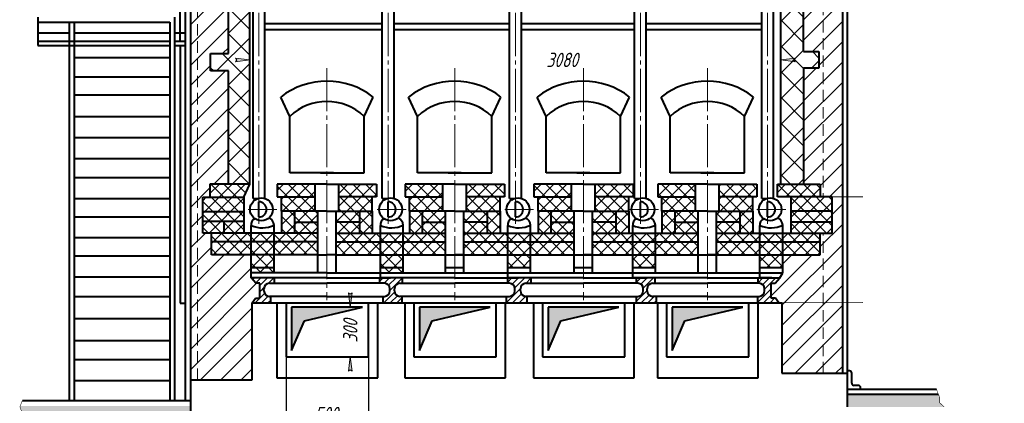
# Model space of a CAD drawing. Header units: millimetres. Extents: x 0 to 841, y 0 to 594.
# Tile 5 of 6: x 498 to 841, y 199 to 333. Entities that reach past the tile are written whole.
import ezdxf

# ---------------------------------------------------------------- set-up
doc = ezdxf.new("R2010")
doc.units = ezdxf.units.MM
for name, pattern in [('K5LT_AXLED', [19.5, 15, -1.5, 1.5, -1.5]), ('K5LT_BASIC', [0]), ('K5LT_DASHED', [6, 4, -2]), ('K5LT_THIN', [0]), ('K5LT_THIN_INCLUDED_TO_HATCHING', [0])]:
    doc.linetypes.add(name, pattern=pattern)
doc.styles.add('KDIMTEXTSTYLE', font='GOST_AU.SHX', dxfattribs={"width": 0.96, "oblique": 15, "height": 5})
doc.dimstyles.new('KDIMSTYLE (1.00)', dxfattribs={"dimtxt": 5, "dimasz": 1, "dimexe": 2, "dimexo": 0, "dimgap": 1, "dimtad": 1, "dimtxsty": 'KDIMTEXTSTYLE', "dimsah": 1, "dimcen": 0, "dimdle": 1, "dimadec": 0, "dimazin": 0, "dimtfac": 0.667, "dimtmove": 0, "dimatfit": 3, "dimfxl": 0, "dimtvp": 1, "dimtolj": 1, "dimtzin": 0, "dimarcsym": 0})
pattern_1 = [(45, (0, 0), (-1.122532, 1.122532), [])]
pattern_2 = [(45, (0, 0), (-3.535534, 3.535534), [])]
pattern_3 = [(45, (0, 0), (-4.49013, 4.49013), []), (135, (0, 0), (-4.49013, -4.49013), [])]

# ---------------------------------------------------------------- blocks, each defined once
blk = doc.blocks.new('KDIMARROW_01')
blk.add_hatch(color=0).paths.add_polyline_path([(0, 0), (-5, 0.66), (-4.5, 0), (-5, -0.66)])
at = {"color": 0, "linetype": 'K5LT_THIN', "lineweight": 18}
for p, q in [((-4.5, 0), (-5, 0.66)), ((-5, 0.66), (0, 0)), ((0, 0), (-5, -0.66)), ((-5, -0.66), (-4.5, 0)), ((0, 0), (-1, 0))]:
    blk.add_line(p, q, dxfattribs=at)

msp = doc.modelspace()

# ---------------------------------------------------------------- hatches: boundary and pattern name
h = msp.add_hatch()
h.set_pattern_fill('Металл', style=0, pattern_type=0)
h.set_pattern_definition(pattern_2)
h.paths.add_polyline_path([(578.669, 233.956), (579.849, 235.548), (581.301, 235.548), (581.301, 240.799), (579.928, 240.799), (578.351, 242.715), (578.351, 250.719), (567.427, 250.719), (564.461, 250.719), (564.461, 258.287), (561.421, 258.287), (561.421, 270.768), (563.957, 270.768), (563.957, 275.362), (570.372, 275.362), (570.372, 314.817), (564.158, 314.817), (564.158, 320.862), (570.369, 320.862), (570.369, 352.337), (564.158, 352.337), (564.158, 358.382), (570.369, 358.382), (570.372, 389.201), (564.158, 389.201), (564.158, 395.246), (570.372, 395.246), (570.372, 427.096), (564.158, 427.096), (564.158, 433.142), (570.372, 433.142), (570.372, 470.567), (559.621, 470.567), (559.621, 207.127), (578.669, 207.127)])
h.paths.add_polyline_path([(559.621, 470.567), (570.372, 470.567), (570.372, 474.214), (557.258, 474.214), (557.258, 207.127), (559.621, 207.127)])
h = msp.add_hatch()
h.set_pattern_fill('Металл', style=0, pattern_type=0)
h.set_pattern_definition(pattern_2)
h.paths.add_polyline_path([(777.807, 258.287), (776.816, 258.287), (776.816, 250.719), (763.736, 250.719), (763.736, 244.437), (762.658, 242.715), (761.081, 240.799), (759.708, 240.799), (759.708, 235.548), (761.16, 235.548), (762.341, 233.956), (763.463, 233.956), (763.463, 209.417), (777.807, 209.417)])
h.paths.add_polyline_path([(784.535, 470.212), (777.773, 470.212), (777.773, 270.897), (780.932, 270.897), (780.932, 258.287), (777.807, 258.287), (777.807, 209.417), (784.535, 209.417)])
h.paths.add_polyline_path([(777.773, 470.212), (771.012, 470.212), (771.012, 458.178), (771.012, 435.019), (776.31, 435.019), (776.31, 429.243), (771.012, 429.243), (771.012, 397.434), (776.31, 397.434), (776.31, 391.658), (771.012, 391.658), (771.012, 359.924), (776.31, 359.924), (776.31, 354.148), (771.012, 354.148), (771.012, 321.554), (776.31, 321.554), (776.31, 315.778), (771.003, 315.778), (771.003, 275.279), (776.804, 275.279), (776.804, 270.897), (777.773, 270.897)])
h = msp.add_hatch()
h.set_pattern_fill('ANSI37', style=0, pattern_type=0)
h.set_pattern_definition(pattern_3)
h.paths.add_polyline_path([(771.012, 429.243), (776.31, 429.243), (776.31, 435.019), (771.012, 435.019), (771.012, 458.178), (763.039, 458.178), (763.039, 275.279), (771.003, 275.279), (771.003, 315.778), (776.31, 315.778), (776.31, 321.554), (771.012, 321.554), (771.012, 354.148), (776.31, 354.148), (776.31, 359.924), (771.012, 359.924), (771.012, 391.658), (776.31, 391.658), (776.31, 397.434), (771.012, 397.434)])
h = msp.add_hatch()
h.set_pattern_fill('ANSI37', style=0, pattern_type=0)
h.set_pattern_definition(pattern_3)
h.paths.add_polyline_path([(577.812, 456.709), (570.372, 456.709), (570.372, 433.142), (564.158, 433.142), (564.158, 427.096), (570.372, 427.096), (570.372, 395.246), (564.158, 395.246), (564.158, 389.201), (570.372, 389.201), (570.369, 358.382), (564.158, 358.382), (564.158, 352.337), (570.369, 352.337), (570.369, 320.862), (564.158, 320.862), (564.158, 314.817), (570.372, 314.817), (570.372, 275.362), (577.812, 275.362)])
h = msp.add_hatch()
h.set_pattern_fill('ANSI37', style=0, pattern_type=0)
h.paths.add_polyline_path([(578.351, 255.204), (564.461, 255.204), (564.461, 250.719), (567.427, 250.719), (578.351, 250.719)])
h.paths.add_polyline_path([(578.351, 258.287), (567.828, 258.287), (564.461, 258.287), (564.461, 255.204), (578.351, 255.204)])
h.paths.add_polyline_path([(575.745, 262.355), (568.945, 262.355), (568.945, 258.287), (575.745, 258.287)])
h.paths.add_polyline_path([(568.945, 262.355), (561.421, 262.355), (561.421, 258.287), (567.828, 258.287), (568.945, 258.287)])
h.paths.add_polyline_path([(575.745, 265.663), (561.421, 265.663), (561.421, 262.355), (575.745, 262.355)])
h.paths.add_polyline_path([(575.745, 270.768), (561.421, 270.768), (561.421, 265.663), (575.745, 265.663)])
h.paths.add_polyline_path([(577.812, 275.362), (563.957, 275.362), (563.957, 270.768), (575.745, 270.768)])
h.paths.add_polyline_path([(600.623, 275.323), (587.44, 275.323), (587.44, 270.93), (600.623, 270.93)])
h.paths.add_polyline_path([(600.623, 270.93), (588.908, 270.93), (588.908, 265.971), (600.623, 265.971)])
h.paths.add_polyline_path([(601.56, 265.971), (600.623, 265.971), (593.392, 265.971), (593.392, 262.129), (601.56, 262.129)])
h.paths.add_polyline_path([(593.392, 265.971), (588.908, 265.971), (588.908, 258.287), (593.392, 258.287)])
h.paths.add_polyline_path([(601.56, 262.129), (593.392, 262.129), (593.392, 258.287), (601.56, 258.287)])
h.paths.add_polyline_path([(601.56, 258.287), (586.309, 258.287), (586.309, 255.204), (601.56, 255.204)])
h.paths.add_polyline_path([(586.309, 258.287), (578.351, 258.287), (578.351, 255.204), (586.309, 255.204)])
h.paths.add_polyline_path([(586.309, 255.204), (578.351, 255.204), (578.351, 250.719), (586.309, 250.719)])
h.paths.add_polyline_path([(601.56, 255.204), (586.309, 255.204), (586.309, 250.719), (601.56, 250.719)])
h.paths.add_polyline_path([(586.309, 250.719), (578.351, 250.719), (578.351, 246.345), (586.309, 246.345)])
h.paths.add_polyline_path([(586.309, 246.345), (578.351, 246.345), (578.351, 244.437), (586.309, 244.437)])
h.paths.add_polyline_path([(631.365, 246.345), (623.408, 246.345), (623.408, 244.437), (631.365, 244.437)])
h.paths.add_polyline_path([(631.365, 250.719), (623.408, 250.719), (623.408, 246.345), (631.365, 246.345)])
h.paths.add_polyline_path([(631.365, 255.204), (623.408, 255.204), (623.408, 250.719), (631.365, 250.719)])
h.paths.add_polyline_path([(631.365, 258.287), (623.408, 258.287), (623.408, 255.204), (631.365, 255.204)])
h.paths.add_polyline_path([(623.408, 258.287), (607.923, 258.287), (607.923, 255.204), (623.408, 255.204)])
h.paths.add_polyline_path([(623.408, 255.204), (607.923, 255.204), (607.923, 250.719), (623.408, 250.719)])
h.paths.add_polyline_path([(646.146, 255.204), (631.365, 255.204), (631.365, 250.719), (646.146, 250.719)])
h.paths.add_polyline_path([(646.146, 258.287), (631.365, 258.287), (631.365, 255.204), (646.146, 255.204)])
h.paths.add_polyline_path([(646.146, 262.129), (637.978, 262.129), (637.978, 258.287), (646.146, 258.287)])
h.paths.add_polyline_path([(646.146, 265.971), (645.209, 265.971), (637.978, 265.971), (637.978, 262.129), (646.146, 262.129)])
h.paths.add_polyline_path([(645.209, 270.93), (633.495, 270.93), (633.495, 265.971), (645.209, 265.971)])
h.paths.add_polyline_path([(645.209, 275.323), (632.026, 275.323), (632.026, 270.93), (645.209, 270.93)])
h.paths.add_polyline_path([(637.978, 265.971), (633.495, 265.971), (633.495, 258.287), (637.978, 258.287)])
h.paths.add_polyline_path([(616.09, 262.129), (607.923, 262.129), (607.923, 258.287), (616.09, 258.287)])
h.paths.add_polyline_path([(620.574, 265.971), (616.09, 265.971), (616.09, 258.287), (620.574, 258.287)])
h.paths.add_polyline_path([(616.09, 265.971), (608.859, 265.971), (607.923, 265.971), (607.923, 262.129), (616.09, 262.129)])
h.paths.add_polyline_path([(620.574, 270.93), (608.859, 270.93), (608.859, 265.971), (620.574, 265.971)])
h.paths.add_polyline_path([(622.043, 275.323), (608.859, 275.323), (608.859, 270.93), (622.043, 270.93)])
h = msp.add_hatch()
h.set_pattern_fill('ANSI37', style=0, pattern_type=0)
h.paths.add_polyline_path([(667.834, 255.204), (652.509, 255.204), (652.509, 250.719), (667.834, 250.719)])
h.paths.add_polyline_path([(667.834, 258.287), (652.509, 258.287), (652.509, 255.204), (667.834, 255.204)])
h.paths.add_polyline_path([(665.161, 265.971), (660.677, 265.971), (660.677, 258.287), (665.161, 258.287)])
h.paths.add_polyline_path([(660.677, 265.971), (653.446, 265.971), (652.509, 265.971), (652.509, 262.129), (660.677, 262.129)])
h.paths.add_polyline_path([(660.677, 262.129), (652.509, 262.129), (652.509, 258.287), (660.677, 258.287)])
h.paths.add_polyline_path([(665.161, 270.93), (653.446, 270.93), (653.446, 265.971), (665.161, 265.971)])
h.paths.add_polyline_path([(666.629, 275.323), (653.446, 275.323), (653.446, 270.93), (666.629, 270.93)])
h.paths.add_polyline_path([(690.082, 275.323), (676.899, 275.323), (676.899, 270.93), (690.082, 270.93)])
h.paths.add_polyline_path([(690.082, 270.93), (678.367, 270.93), (678.367, 265.971), (690.082, 265.971)])
h.paths.add_polyline_path([(682.851, 265.971), (678.367, 265.971), (678.367, 258.287), (682.851, 258.287)])
h.paths.add_polyline_path([(691.019, 265.971), (690.082, 265.971), (682.851, 265.971), (682.851, 262.129), (691.019, 262.129)])
h.paths.add_polyline_path([(691.019, 262.129), (682.851, 262.129), (682.851, 258.287), (691.019, 258.287)])
h.paths.add_polyline_path([(691.019, 258.287), (675.791, 258.287), (675.791, 255.204), (691.019, 255.204)])
h.paths.add_polyline_path([(675.791, 258.287), (667.834, 258.287), (667.834, 255.204), (675.791, 255.204)])
h.paths.add_polyline_path([(675.791, 255.204), (667.834, 255.204), (667.834, 250.719), (675.791, 250.719)])
h.paths.add_polyline_path([(691.019, 255.204), (675.791, 255.204), (675.791, 250.719), (691.019, 250.719)])
h.paths.add_polyline_path([(675.791, 250.719), (667.834, 250.719), (667.834, 246.345), (675.791, 246.345)])
h.paths.add_polyline_path([(719.362, 250.719), (711.405, 250.719), (711.405, 246.345), (719.362, 246.345)])
h.paths.add_polyline_path([(719.362, 255.204), (711.405, 255.204), (711.405, 250.719), (719.362, 250.719)])
h.paths.add_polyline_path([(719.362, 258.287), (711.405, 258.287), (711.405, 255.204), (719.362, 255.204)])
h.paths.add_polyline_path([(711.405, 255.204), (697.381, 255.204), (697.381, 250.719), (711.405, 250.719)])
h.paths.add_polyline_path([(711.405, 258.287), (697.381, 258.287), (697.381, 255.204), (711.405, 255.204)])
h.paths.add_polyline_path([(705.549, 262.129), (697.381, 262.129), (697.381, 258.287), (705.549, 258.287)])
h.paths.add_polyline_path([(710.033, 265.971), (705.549, 265.971), (705.549, 258.287), (710.033, 258.287)])
h.paths.add_polyline_path([(705.549, 265.971), (698.318, 265.971), (697.381, 265.971), (697.381, 262.129), (705.549, 262.129)])
h.paths.add_polyline_path([(710.033, 270.93), (698.318, 270.93), (698.318, 265.971), (710.033, 265.971)])
h.paths.add_polyline_path([(711.502, 275.323), (698.318, 275.323), (698.318, 270.93), (711.502, 270.93)])
h = msp.add_hatch()
h.set_pattern_fill('ANSI37', style=0, pattern_type=0)
h.paths.add_polyline_path([(734.251, 255.204), (719.362, 255.204), (719.362, 250.719), (734.251, 250.719)])
h.paths.add_polyline_path([(755.779, 255.204), (740.614, 255.204), (740.614, 250.719), (755.779, 250.719)])
h.paths.add_polyline_path([(755.779, 258.287), (740.614, 258.287), (740.614, 255.204), (755.779, 255.204)])
h.paths.add_polyline_path([(753.265, 265.971), (748.782, 265.971), (748.782, 258.287), (753.265, 258.287)])
h.paths.add_polyline_path([(748.782, 262.129), (740.614, 262.129), (740.614, 258.287), (748.782, 258.287)])
h.paths.add_polyline_path([(748.782, 265.971), (741.551, 265.971), (740.614, 265.971), (740.614, 262.129), (748.782, 262.129)])
h.paths.add_polyline_path([(753.265, 270.93), (741.551, 270.93), (741.551, 265.971), (753.265, 265.971)])
h.paths.add_polyline_path([(754.734, 275.323), (741.551, 275.323), (741.551, 270.93), (754.734, 270.93)])
h.paths.add_polyline_path([(733.314, 275.323), (720.131, 275.323), (720.131, 270.93), (733.314, 270.93)])
h.paths.add_polyline_path([(733.314, 270.93), (721.599, 270.93), (721.599, 265.971), (733.314, 265.971)])
h.paths.add_polyline_path([(734.251, 265.971), (733.314, 265.971), (726.083, 265.971), (726.083, 262.129), (734.251, 262.129)])
h.paths.add_polyline_path([(734.251, 262.129), (726.083, 262.129), (726.083, 258.287), (734.251, 258.287)])
h.paths.add_polyline_path([(726.083, 265.971), (721.599, 265.971), (721.599, 258.287), (726.083, 258.287)])
h.paths.add_polyline_path([(734.251, 258.287), (719.362, 258.287), (719.362, 255.204), (734.251, 255.204)])
h.paths.add_polyline_path([(763.736, 255.204), (755.779, 255.204), (755.779, 250.719), (763.736, 250.719)])
h.paths.add_polyline_path([(763.736, 250.719), (755.779, 250.719), (755.779, 246.345), (763.736, 246.345)])
h.paths.add_polyline_path([(763.736, 258.287), (755.779, 258.287), (755.779, 255.204), (763.736, 255.204)])
h.paths.add_polyline_path([(776.816, 258.287), (763.736, 258.287), (763.736, 255.204), (776.816, 255.204)])
h.paths.add_polyline_path([(776.816, 255.204), (763.736, 255.204), (763.736, 250.719), (776.816, 250.719)])
h = msp.add_hatch()
h.set_pattern_fill('ANSI37', style=0, pattern_type=0)
h.paths.add_polyline_path([(780.932, 262.133), (766.55, 262.133), (766.55, 258.287), (780.932, 258.287)])
h.paths.add_polyline_path([(780.932, 265.995), (766.55, 265.995), (766.55, 262.133), (780.932, 262.133)])
h.paths.add_polyline_path([(780.932, 270.897), (766.55, 270.897), (766.55, 265.995), (780.932, 265.995)])
h.paths.add_polyline_path([(776.804, 275.279), (761.869, 275.279), (761.869, 270.897), (766.55, 270.897), (776.804, 270.897)])
h = msp.add_hatch()
h.set_pattern_fill('Металл', style=0, pattern_type=0)
h.set_pattern_definition(pattern_1)
h.paths.add_polyline_path([(584.692, 240.796), (586.395, 240.796), (586.395, 242.715), (582.519, 242.715), (578.351, 242.715), (579.928, 240.799), (581.301, 240.799), (581.301, 235.548), (579.849, 235.548), (578.669, 233.956), (585.152, 233.956), (585.152, 236.23), (584.692, 236.23), (583.179, 236.962), (582.764, 238.158), (582.764, 238.867), (583.497, 240.38)])
h = msp.add_hatch()
h.set_pattern_fill('Металл', style=0, pattern_type=0)
h.set_pattern_definition(pattern_1)
h.paths.add_polyline_path([(630.955, 236.23), (630.199, 236.23), (628.686, 236.962), (628.27, 238.158), (628.27, 238.867), (629.003, 240.38), (630.199, 240.796), (630.981, 240.796), (630.981, 242.715), (627.105, 242.715), (623.408, 242.715), (623.088, 242.715), (623.088, 240.796), (624.79, 240.796), (626.303, 240.063), (626.718, 238.867), (626.718, 238.158), (625.986, 236.645), (624.79, 236.23), (624.33, 236.23), (624.33, 233.956), (630.955, 233.956)])
h.paths.add_polyline_path([(674.611, 236.23), (674.151, 236.23), (672.638, 236.962), (672.223, 238.158), (672.223, 238.867), (672.956, 240.38), (674.151, 240.796), (675.854, 240.796), (675.854, 242.715), (671.978, 242.715), (667.834, 242.715), (667.674, 242.715), (667.674, 240.796), (668.354, 240.796), (669.867, 240.063), (670.282, 238.867), (670.282, 238.158), (669.549, 236.645), (668.354, 236.23), (667.427, 236.23), (667.427, 233.956), (674.611, 233.956)])
h.paths.add_polyline_path([(719.699, 236.23), (718.353, 236.23), (716.84, 236.962), (716.425, 238.158), (716.425, 238.867), (717.158, 240.38), (718.353, 240.796), (719.086, 240.796), (719.086, 242.715), (715.21, 242.715), (712.547, 242.715), (712.547, 240.796), (713.161, 240.796), (714.674, 240.063), (715.089, 238.867), (715.089, 238.158), (714.356, 236.645), (713.161, 236.23), (712.701, 236.23), (712.701, 233.956), (719.699, 233.956)])
h.paths.add_polyline_path([(759.708, 240.799), (761.081, 240.799), (762.658, 242.715), (754.997, 242.715), (754.997, 240.796), (755.464, 240.796), (756.977, 240.063), (757.393, 238.867), (757.393, 238.158), (756.66, 236.645), (755.464, 236.23), (755.005, 236.23), (755.005, 233.956), (762.341, 233.956), (761.16, 235.548), (759.708, 235.548)])
for points in [[(617.112, 232.492), (592.419, 232.492), (592.419, 217.408), (596.909, 227.672)], [(661.698, 232.492), (637.005, 232.492), (637.005, 217.408), (641.495, 227.672)], [(706.571, 232.492), (681.878, 232.492), (681.878, 217.408), (686.367, 227.672)], [(749.803, 232.492), (725.11, 232.492), (725.11, 217.408), (729.6, 227.672)]]:
    msp.add_hatch(color=5).paths.add_polyline_path(points)
h = msp.add_hatch()
h.set_pattern_fill('Песок', style=0, pattern_type=0)
h.set_pattern_definition([(40, (7.66, 6.428), (-20.5692, 24.5134), [2, -30]), (130, (9.193, 7.713), (-24.5134, -20.5692), [2, -30]), (85, (7.66, 6.428), (-20.5688, 24.513), [2.828, -42.426]), (60, (9.193, 7.713), (-27.7128, 16), [2, -30]), (150, (10.192, 9.445), (-16, -27.7128), [2, -30]), (105, (9.193, 7.713), (-27.7123, 15.9997), [2.828, -42.426]), (80, (16.853, 14.141), (-26.0974, 4.6017), [1.5, -25]), (170, (17.114, 15.618), (-4.6017, -26.0974), [1.5, -25]), (125, (16.853, 14.141), (-26.09695, 4.6016), [2.121, -35.355]), (100, (-18.796, -15.771), (-15.75692, -2.77837), [1, -15]), (190, (-18.97, -14.787), (2.77837, -15.75692), [1, -15]), (145, (-18.796, -15.771), (-15.75733, -2.77844), [1.414, -21.213]), (70, (1.233, 14.088), (-15.03508, 5.47232), [1, -15]), (160, (1.575, 15.028), (-5.47232, -15.03508), [1, -15]), (115, (1.233, 14.088), (-15.03547, 5.47246), [1.414, -21.213]), (85, (0, 0), (-9.35186, 7.84492), [0.3, -10]), (65, (0, 0), (-2.418448, 6.64463), [0.3, -10]), (105, (0, 0), (-6.193075, 7.658056), [0.5, -12]), (110, (0, 0), (-7.94593, 1.36463), [0.5, -7])])
h.paths.add_polyline_path([(557.258, 198.032), (497.693, 198.032), (497.676, 197.718), (498.293, 196.079), (498.363, 195.815), (498.363, 193.676), (557.258, 193.676)])
h.paths.add_polyline_path([(817.943, 202.193), (786.201, 202.193), (786.201, 197.679), (820.03, 197.679), (818.49, 199.127), (818.426, 199.283), (818.471, 200.788), (818.426, 201.176)])

# ---------------------------------------------------------------- linework, layer by layer
at = {"color": 5, "linetype": 'K5LT_BASIC', "lineweight": 40}
for p, q in [((786.201, 526.719), (786.201, 197.679)), ((555.425, 199.906), (555.425, 476.236)), ((557.258, 193.676), (557.258, 474.214)), ((784.535, 474.958), (784.535, 209.417)), ((756.39, 270.334), (756.39, 461.184)), ((760.51, 270.334), (760.51, 461.184)), ((668.445, 270.334), (668.445, 456.741)), ((672.565, 270.334), (672.565, 456.955)), ((763.039, 275.279), (763.039, 458.178)), ((577.812, 275.362), (577.812, 456.709)), ((578.962, 270.334), (578.962, 456.441)), ((583.082, 270.334), (583.082, 455.872)), ((624.018, 270.334), (624.018, 456.441)), ((628.138, 270.334), (628.138, 455.985)), ((712.016, 270.334), (712.016, 456.629)), ((716.135, 270.334), (716.135, 456.626)), ((553.539, 325.101), (553.539, 393.074)), ((771.012, 321.554), (771.012, 354.148)), ((570.369, 320.862), (570.369, 352.337)), ((503.903, 333.515), (503.903, 325.14)), ((551.653, 199.906), (551.653, 333.515)), ((503.903, 331.756), (549.997, 331.756)), ((514.918, 328.749), (514.918, 331.756)), ((516.662, 329.964), (516.662, 331.756)), ((516.662, 199.906), (516.662, 329.964)), ((549.997, 331.756), (549.997, 199.906)), ((583.082, 331.268), (624.018, 331.268)), ((628.138, 331.268), (668.445, 331.268)), ((672.565, 331.268), (712.016, 331.268)), ((716.135, 331.268), (756.39, 331.268)), ((503.903, 328.106), (514.918, 328.106)), ((514.918, 199.906), (514.918, 328.749)), ((516.662, 328.029), (549.997, 328.029)), ((551.653, 328.029), (555.425, 328.029)), ((583.082, 329.212), (624.018, 329.212)), ((628.138, 329.212), (668.445, 329.212)), ((672.565, 329.212), (712.016, 329.212)), ((716.135, 329.212), (756.39, 329.212)), ((503.903, 325.14), (503.903, 323.625)), ((503.903, 325.14), (549.997, 325.14)), ((503.903, 323.625), (549.997, 323.625)), ((551.653, 325.101), (555.425, 325.101)), ((551.653, 323.625), (555.425, 323.625)), ((553.539, 323.625), (553.539, 233.879)), ((564.158, 314.817), (564.158, 320.862)), ((564.158, 320.862), (570.369, 320.862)), ((771.012, 321.554), (776.31, 321.554)), ((776.31, 321.554), (776.31, 315.778)), ((549.997, 319.332), (516.662, 319.332)), ((549.997, 312.628), (516.662, 312.628)), ((570.372, 314.817), (564.158, 314.817)), ((570.372, 275.362), (570.372, 314.817)), ((776.31, 315.778), (771.003, 315.778)), ((771.003, 315.778), (771.003, 275.279)), ((549.997, 306.343), (516.662, 306.343)), ((591.791, 298.929), (588.637, 305.687)), ((617.691, 298.929), (620.845, 305.687)), ((636.377, 298.929), (633.224, 305.687)), ((662.278, 298.929), (665.431, 305.687)), ((681.25, 298.929), (678.096, 305.687)), ((707.15, 298.929), (710.304, 305.687)), ((724.482, 298.929), (721.329, 305.687)), ((750.383, 298.929), (753.536, 305.687)), ((591.791, 279.324), (591.791, 298.929)), ((617.691, 279.324), (617.691, 298.929)), ((636.377, 279.324), (636.377, 298.929)), ((662.278, 279.324), (662.278, 298.929)), ((681.25, 279.324), (681.25, 298.929)), ((707.15, 279.324), (707.15, 298.929)), ((724.482, 279.324), (724.482, 298.929)), ((750.383, 279.324), (750.383, 298.929)), ((549.997, 298.757), (516.662, 298.757)), ((549.997, 291.524), (516.662, 291.524)), ((549.997, 284.202), (516.662, 284.202)), ((607.023, 279.324), (591.791, 279.324)), ((602.459, 279.324), (617.691, 279.324)), ((651.61, 279.324), (636.377, 279.324)), ((647.046, 279.324), (662.278, 279.324)), ((696.482, 279.324), (681.25, 279.324)), ((691.918, 279.324), (707.15, 279.324)), ((739.714, 279.324), (724.482, 279.324)), ((735.15, 279.324), (750.383, 279.324)), ((549.997, 277.498), (516.662, 277.498)), ((577.812, 275.362), (563.957, 275.362)), ((563.957, 275.362), (563.957, 270.768)), ((575.745, 270.768), (577.812, 275.362)), ((587.44, 275.323), (587.44, 270.93)), ((604.741, 275.323), (587.44, 275.323)), ((600.623, 265.971), (600.623, 275.323)), ((604.741, 275.323), (622.043, 275.323)), ((608.859, 265.971), (608.859, 275.323)), ((622.043, 275.323), (622.043, 270.93)), ((649.328, 275.323), (632.026, 275.323)), ((632.026, 275.323), (632.026, 270.93)), ((645.209, 265.971), (645.209, 275.323)), ((649.328, 275.323), (666.629, 275.323)), ((653.446, 265.971), (653.446, 275.323)), ((666.629, 275.323), (666.629, 270.93)), ((694.2, 275.323), (676.899, 275.323)), ((676.899, 275.323), (676.899, 270.93)), ((690.082, 265.971), (690.082, 275.323)), ((694.2, 275.323), (711.502, 275.323)), ((698.318, 265.971), (698.318, 275.323)), ((711.502, 275.323), (711.502, 270.93)), ((737.432, 275.323), (720.131, 275.323)), ((720.131, 275.323), (720.131, 270.93)), ((733.314, 265.971), (733.314, 275.323)), ((737.432, 275.323), (754.734, 275.323)), ((741.551, 265.971), (741.551, 275.323)), ((754.734, 275.323), (754.734, 270.93)), ((761.869, 270.897), (761.869, 275.279)), ((761.869, 275.279), (776.804, 275.279)), ((776.804, 275.279), (776.804, 270.897)), ((549.997, 270.264), (516.662, 270.264)), ((561.421, 258.287), (561.421, 270.768)), ((561.421, 270.768), (575.745, 270.768)), ((575.745, 270.768), (575.745, 258.287)), ((578.962, 270.334), (580.747, 270.334)), ((578.962, 270.334), (580.747, 270.334)), ((581.022, 263.896), (581.022, 269.186)), ((587.44, 270.93), (600.623, 270.93)), ((588.908, 265.971), (588.908, 270.93)), ((622.043, 270.93), (608.859, 270.93)), ((620.574, 265.971), (620.574, 270.93)), ((624.018, 270.334), (625.803, 270.334)), ((624.018, 270.334), (625.803, 270.334)), ((626.078, 263.896), (626.078, 269.186)), ((632.026, 270.93), (645.209, 270.93)), ((633.495, 265.971), (633.495, 270.93)), ((666.629, 270.93), (653.446, 270.93)), ((665.161, 265.971), (665.161, 270.93)), ((668.445, 270.334), (670.23, 270.334)), ((668.445, 270.334), (670.23, 270.334)), ((670.505, 263.896), (670.505, 269.186)), ((676.899, 270.93), (690.082, 270.93)), ((678.367, 265.971), (678.367, 270.93)), ((711.502, 270.93), (698.318, 270.93)), ((710.033, 265.971), (710.033, 270.93)), ((712.016, 270.334), (713.801, 270.334)), ((712.016, 270.334), (713.801, 270.334)), ((714.075, 263.896), (714.075, 269.186)), ((720.131, 270.93), (733.314, 270.93)), ((721.599, 265.971), (721.599, 270.93)), ((754.734, 270.93), (741.551, 270.93)), ((753.265, 265.971), (753.265, 270.93)), ((756.39, 270.334), (758.175, 270.334)), ((756.39, 270.334), (758.175, 270.334)), ((758.45, 263.896), (758.45, 269.186)), ((766.55, 270.897), (761.869, 270.897)), ((780.932, 270.897), (766.55, 270.897)), ((766.55, 270.897), (766.55, 258.287)), ((780.932, 258.287), (780.932, 270.897)), ((575.745, 265.663), (561.421, 265.663)), ((600.623, 265.971), (588.908, 265.971)), ((588.908, 265.971), (588.908, 258.287)), ((593.392, 265.971), (593.392, 258.287)), ((604.741, 265.971), (600.623, 265.971)), ((601.56, 244.437), (601.56, 265.971)), ((604.741, 265.971), (608.859, 265.971)), ((607.923, 244.437), (607.923, 265.971)), ((608.859, 265.971), (620.574, 265.971)), ((616.09, 265.971), (616.09, 258.287)), ((620.574, 265.971), (620.574, 258.287)), ((645.209, 265.971), (633.495, 265.971)), ((633.495, 265.971), (633.495, 258.287)), ((637.978, 265.971), (637.978, 258.287)), ((649.328, 265.971), (645.209, 265.971)), ((646.146, 244.437), (646.146, 265.971)), ((649.328, 265.971), (653.446, 265.971)), ((652.509, 244.437), (652.509, 265.971)), ((653.446, 265.971), (665.161, 265.971)), ((660.677, 265.971), (660.677, 258.287)), ((665.161, 265.971), (665.161, 258.287)), ((690.082, 265.971), (678.367, 265.971)), ((678.367, 265.971), (678.367, 258.287)), ((682.851, 265.971), (682.851, 258.287)), ((694.2, 265.971), (690.082, 265.971)), ((691.019, 244.437), (691.019, 265.971)), ((694.2, 265.971), (698.318, 265.971)), ((697.381, 244.437), (697.381, 265.971)), ((698.318, 265.971), (710.033, 265.971)), ((705.549, 265.971), (705.549, 258.287)), ((710.033, 265.971), (710.033, 258.287)), ((733.314, 265.971), (721.599, 265.971)), ((721.599, 265.971), (721.599, 258.287)), ((726.083, 265.971), (726.083, 258.287)), ((737.432, 265.971), (733.314, 265.971)), ((734.251, 244.437), (734.251, 265.971)), ((737.432, 265.971), (741.551, 265.971)), ((740.614, 244.437), (740.614, 265.971)), ((741.551, 265.971), (753.265, 265.971)), ((748.782, 265.971), (748.782, 258.287)), ((753.265, 265.971), (753.265, 258.287)), ((766.55, 265.995), (780.932, 265.995)), ((549.997, 263.875), (516.662, 263.875)), ((575.745, 262.355), (561.421, 262.355)), ((568.945, 258.287), (568.945, 262.355)), ((586.309, 244.437), (586.309, 261.074)), ((593.392, 262.129), (601.56, 262.129)), ((616.09, 262.129), (607.923, 262.129)), ((631.365, 244.437), (631.365, 261.074)), ((637.978, 262.129), (646.146, 262.129)), ((660.677, 262.129), (652.509, 262.129)), ((675.791, 244.437), (675.791, 261.074)), ((682.851, 262.129), (691.019, 262.129)), ((705.549, 262.129), (697.381, 262.129)), ((719.362, 244.437), (719.362, 261.074)), ((726.083, 262.129), (734.251, 262.129)), ((748.782, 262.129), (740.614, 262.129)), ((763.736, 244.437), (763.736, 261.074)), ((780.932, 262.133), (766.55, 262.133)), ((567.828, 258.287), (561.421, 258.287)), ((564.461, 250.719), (564.461, 258.287)), ((564.461, 250.719), (564.461, 258.287)), ((601.56, 258.287), (567.828, 258.287)), ((578.351, 242.715), (578.351, 260.912)), ((607.923, 258.287), (646.146, 258.287)), ((623.408, 242.715), (623.408, 260.912)), ((652.509, 258.287), (691.019, 258.287)), ((667.834, 242.715), (667.834, 260.912)), ((697.381, 258.287), (734.251, 258.287)), ((711.405, 242.715), (711.405, 260.912)), ((740.614, 258.287), (780.932, 258.287)), ((755.779, 242.715), (755.779, 260.912)), ((776.816, 250.719), (776.816, 258.287)), ((549.997, 256.641), (516.662, 256.641)), ((601.56, 255.204), (564.461, 255.204)), ((607.923, 255.204), (646.146, 255.204)), ((652.509, 255.204), (691.019, 255.204)), ((697.381, 255.204), (734.251, 255.204)), ((740.614, 255.204), (776.816, 255.204)), ((567.427, 250.719), (564.461, 250.719)), ((601.56, 250.719), (567.427, 250.719)), ((601.56, 250.719), (604.741, 250.719)), ((607.923, 250.719), (604.741, 250.719)), ((607.923, 250.719), (776.816, 250.719)), ((646.146, 250.719), (649.328, 250.719)), ((652.509, 250.719), (649.328, 250.719)), ((691.019, 250.719), (694.2, 250.719)), ((697.381, 250.719), (694.2, 250.719)), ((734.251, 250.719), (737.432, 250.719)), ((740.614, 250.719), (737.432, 250.719)), ((549.997, 250.29), (516.662, 250.29)), ((578.351, 246.345), (586.309, 246.345)), ((604.741, 244.437), (578.351, 244.437)), ((604.741, 244.437), (633.757, 244.437)), ((623.408, 246.345), (631.365, 246.345)), ((633.757, 244.437), (723.216, 244.437)), ((646.146, 246.345), (652.509, 246.345)), ((649.328, 244.437), (678.344, 244.437)), ((667.834, 246.345), (675.791, 246.345)), ((691.019, 246.345), (697.381, 246.345)), ((711.405, 246.345), (719.362, 246.345)), ((723.216, 244.437), (763.736, 244.437)), ((755.779, 246.345), (763.736, 246.345)), ((762.658, 242.715), (763.736, 244.437)), ((549.997, 242.969), (516.662, 242.969)), ((582.519, 242.715), (578.351, 242.715)), ((579.928, 240.799), (578.351, 242.715)), ((581.301, 240.799), (579.928, 240.799)), ((581.301, 235.548), (581.301, 240.799)), ((604.741, 242.715), (582.519, 242.715)), ((584.692, 240.796), (604.741, 240.796)), ((586.395, 242.715), (586.395, 240.796)), ((604.741, 242.715), (626.963, 242.715)), ((624.79, 240.796), (604.741, 240.796)), ((623.088, 242.715), (623.088, 240.796)), ((627.575, 242.715), (623.408, 242.715)), ((649.328, 242.715), (627.105, 242.715)), ((630.199, 240.796), (649.328, 240.796)), ((630.981, 242.715), (630.981, 240.796)), ((649.328, 242.715), (671.55, 242.715)), ((668.354, 240.796), (649.328, 240.796)), ((667.674, 242.715), (667.674, 240.796)), ((672.002, 242.715), (667.834, 242.715)), ((694.2, 242.715), (671.978, 242.715)), ((674.151, 240.796), (694.2, 240.796)), ((675.854, 242.715), (675.854, 240.796)), ((694.2, 242.715), (716.422, 242.715)), ((713.161, 240.796), (694.2, 240.796)), ((715.573, 242.715), (711.405, 242.715)), ((712.547, 242.715), (712.547, 240.796)), ((737.432, 242.715), (715.21, 242.715)), ((718.353, 240.796), (737.432, 240.796)), ((719.086, 242.715), (719.086, 240.796)), ((737.432, 242.715), (762.658, 242.715)), ((755.464, 240.796), (737.432, 240.796)), ((754.997, 242.715), (754.997, 240.796)), ((759.947, 242.715), (755.779, 242.715)), ((759.708, 235.548), (759.708, 240.799)), ((759.708, 240.799), (761.081, 240.799)), ((761.081, 240.799), (762.658, 242.715)), ((582.764, 238.158), (582.764, 238.867)), ((626.718, 238.158), (626.718, 238.867)), ((628.27, 238.158), (628.27, 238.867)), ((670.282, 238.158), (670.282, 238.867)), ((672.223, 238.158), (672.223, 238.867)), ((715.089, 238.158), (715.089, 238.867)), ((716.425, 238.158), (716.425, 238.867)), ((757.393, 238.158), (757.393, 238.867)), ((549.997, 236.043), (516.662, 236.043)), ((553.539, 233.879), (555.425, 233.879)), ((578.669, 233.956), (579.849, 235.548)), ((578.669, 207.127), (578.669, 233.956)), ((578.669, 233.956), (763.463, 233.956)), ((579.849, 235.548), (581.301, 235.548)), ((604.741, 236.23), (584.692, 236.23)), ((585.152, 233.956), (585.152, 236.23)), ((587.306, 233.956), (587.306, 207.818)), ((590.485, 233.956), (590.485, 215.167)), ((604.741, 236.23), (624.79, 236.23)), ((619.201, 215.167), (619.201, 233.956)), ((622.48, 207.818), (622.48, 233.956)), ((624.33, 233.956), (624.33, 236.23)), ((649.328, 236.23), (630.199, 236.23)), ((630.955, 233.956), (630.955, 236.23)), ((631.892, 233.956), (631.892, 207.818)), ((635.072, 233.956), (635.072, 215.167)), ((649.328, 236.23), (668.354, 236.23)), ((663.787, 215.167), (663.787, 233.956)), ((667.066, 207.818), (667.066, 233.956)), ((667.427, 233.956), (667.427, 236.23)), ((694.2, 236.23), (674.151, 236.23)), ((674.611, 233.956), (674.611, 236.23)), ((676.765, 233.956), (676.765, 207.818)), ((679.944, 233.956), (679.944, 215.167)), ((694.2, 236.23), (713.161, 236.23)), ((708.66, 215.167), (708.66, 233.956)), ((711.939, 207.818), (711.939, 233.956)), ((712.701, 233.956), (712.701, 236.23)), ((737.432, 236.23), (718.353, 236.23)), ((719.699, 233.956), (719.699, 236.23)), ((719.997, 233.956), (719.997, 207.818)), ((723.177, 233.956), (723.177, 215.167)), ((737.432, 236.23), (755.464, 236.23)), ((751.892, 215.167), (751.892, 233.956)), ((755.005, 233.956), (755.005, 236.23)), ((755.171, 207.818), (755.171, 233.956)), ((761.16, 235.548), (759.708, 235.548)), ((762.341, 233.956), (761.16, 235.548)), ((763.463, 233.956), (763.463, 209.417)), ((617.112, 232.492), (592.419, 232.492)), ((592.419, 232.492), (592.419, 217.408)), ((596.909, 227.672), (617.112, 232.492)), ((661.698, 232.492), (637.005, 232.492)), ((637.005, 232.492), (637.005, 217.408)), ((641.495, 227.672), (661.698, 232.492)), ((706.571, 232.492), (681.878, 232.492)), ((681.878, 232.492), (681.878, 217.408)), ((686.367, 227.672), (706.571, 232.492)), ((749.803, 232.492), (725.11, 232.492)), ((725.11, 232.492), (725.11, 217.408)), ((729.6, 227.672), (749.803, 232.492)), ((549.997, 228.457), (516.662, 228.457)), ((592.419, 217.408), (596.909, 227.672)), ((637.005, 217.408), (641.495, 227.672)), ((681.878, 217.408), (686.367, 227.672)), ((725.11, 217.408), (729.6, 227.672)), ((549.997, 220.694), (516.662, 220.694)), ((549.997, 214.079), (516.662, 214.079)), ((590.485, 215.167), (619.201, 215.167)), ((635.072, 215.167), (663.787, 215.167)), ((679.944, 215.167), (708.66, 215.167)), ((723.177, 215.167), (751.892, 215.167)), ((787.007, 210.238), (786.201, 210.238)), ((549.997, 206.845), (516.662, 206.845)), ((557.258, 207.127), (578.669, 207.127)), ((587.306, 207.818), (622.48, 207.818)), ((631.892, 207.818), (667.066, 207.818)), ((676.765, 207.818), (711.939, 207.818)), ((719.997, 207.818), (755.171, 207.818)), ((763.463, 209.417), (786.201, 209.417)), ((787.778, 205.963), (787.778, 209.466)), ((786.201, 203.882), (817.368, 203.882)), ((790.099, 205.192), (788.549, 205.192)), ((790.87, 203.882), (790.87, 204.42)), ((498.598, 199.906), (557.258, 199.906)), ((549.997, 199.906), (555.425, 199.906)), ((786.201, 202.193), (817.943, 202.193))]:
    msp.add_line(p, q, dxfattribs=at)
at = {"color": 7, "linetype": 'K5LT_DASHED', "lineweight": 18}
for p, q in [((559.621, 207.127), (559.621, 470.567)), ((777.773, 470.212), (777.773, 270.897)), ((777.807, 209.417), (777.807, 258.287))]:
    msp.add_line(p, q, dxfattribs=at)
at = {"color": 30, "linetype": 'K5LT_AXLED', "lineweight": 18}
for p, q in [((581.022, 261.474), (581.022, 470.476)), ((626.078, 261.474), (626.078, 470.476)), ((670.505, 261.474), (670.505, 470.476)), ((714.075, 261.474), (714.075, 470.476)), ((758.45, 261.474), (758.45, 470.476)), ((604.741, 315.713), (604.741, 234.933)), ((649.328, 315.713), (649.328, 234.933)), ((694.2, 315.713), (694.2, 234.933)), ((737.432, 315.713), (737.432, 234.933)), ((577.256, 266.541), (587.317, 266.541)), ((622.312, 266.541), (632.374, 266.541)), ((666.739, 266.541), (676.8, 266.541)), ((710.309, 266.541), (720.371, 266.541)), ((754.684, 266.541), (764.745, 266.541))]:
    msp.add_line(p, q, dxfattribs=at)
at = {"color": 7, "linetype": 'K5LT_THIN_INCLUDED_TO_HATCHING', "lineweight": 18}
for p, q in [((791.674, 270.93), (780.932, 270.897)), ((791.674, 234.036), (763.463, 233.956))]:
    msp.add_line(p, q, dxfattribs=at)
at = {"color": 7, "linetype": 'K5LT_THIN_INCLUDED_TO_HATCHING', "const_width": 0.18}
for points in [[(820.03, 197.679), (818.49, 199.127), (818.425, 199.284), (818.471, 200.787), (818.426, 201.177), (818.014, 202.041), (817.943, 202.195), (817.368, 203.882)], [(498.363, 193.676), (498.362, 195.817), (497.678, 197.657), (497.676, 197.721), (498.37, 199.62), (498.598, 199.906)]]:
    msp.add_lwpolyline(points, dxfattribs=at)
at = {"color": 5, "linetype": 'K5LT_BASIC', "lineweight": 40}
for centre in [(581.914, 266.541), (626.971, 266.541), (671.397, 266.541), (714.968, 266.541), (759.342, 266.541)]:
    msp.add_circle(centre, 3.969, dxfattribs=at)
for centre, radius, start, end in [((604.741, 285.12), 26.121, 51.93836, 128.06164), ((649.328, 285.12), 26.121, 51.93836, 128.06164), ((694.2, 285.12), 26.121, 51.93836, 128.06164), ((737.432, 285.12), 26.121, 51.93836, 128.06164), ((604.741, 285.451), 18.692, 46.14542, 133.85458), ((649.328, 285.451), 18.692, 46.14542, 133.85458), ((694.2, 285.451), 18.692, 46.14542, 133.85458), ((737.432, 285.451), 18.692, 46.14542, 133.85458), ((581.022, 266.541), 2.645, 270, 90), ((626.078, 266.541), 2.645, 270, 90), ((670.505, 266.541), 2.645, 270, 90), ((714.075, 266.541), 2.645, 270, 90), ((758.45, 266.541), 2.645, 270, 90), ((580.318, 261.309), 2.007, 107.0699, 191.42082), ((582.157, 269.455), 9.352, 245.98795, 296.353), ((582.819, 260.586), 3.524, 7.95845, 59.52244), ((625.375, 261.309), 2.007, 107.0699, 191.42082), ((627.213, 269.455), 9.352, 245.98795, 296.353), ((627.875, 260.586), 3.524, 7.95845, 59.52244), ((669.801, 261.309), 2.007, 107.0699, 191.42082), ((671.64, 269.455), 9.352, 245.98795, 296.353), ((672.301, 260.586), 3.524, 7.95845, 59.52244), ((713.372, 261.309), 2.007, 107.0699, 191.42082), ((715.211, 269.455), 9.352, 245.98795, 296.353), ((715.872, 260.586), 3.524, 7.95845, 59.52244), ((757.746, 261.309), 2.007, 107.0699, 191.42082), ((759.585, 269.455), 9.352, 245.98795, 296.353), ((760.247, 260.586), 3.524, 7.95845, 59.52244), ((584.692, 238.867), 1.928, 90, 180), ((624.79, 238.867), 1.928, 0, 90), ((630.199, 238.867), 1.928, 90, 180), ((668.354, 238.867), 1.928, 0, 90), ((674.151, 238.867), 1.928, 90, 180), ((713.161, 238.867), 1.928, 0, 90), ((718.353, 238.867), 1.928, 90, 180), ((755.464, 238.867), 1.928, 0, 90), ((584.692, 238.158), 1.928, 180, 270), ((624.79, 238.158), 1.928, 270, 0), ((630.199, 238.158), 1.928, 180, 270), ((668.354, 238.158), 1.928, 270, 0), ((674.151, 238.158), 1.928, 180, 270), ((713.161, 238.158), 1.928, 270, 0), ((718.353, 238.158), 1.928, 180, 270), ((755.464, 238.158), 1.928, 270, 0), ((787.007, 209.466), 0.771, 0, 90), ((788.549, 205.963), 0.771, 180, 270), ((790.099, 204.42), 0.771, 0, 90)]:
    msp.add_arc(centre, radius, start, end, dxfattribs=at)

# ---------------------------------------------------------------- dimensions: what is measured, and where the dimension line sits
at = {"color": 7}
for base, p1, p2, location, text in [((577.812, 318.629), (763.039, 322.039), (577.812, 318.653), (686.812, 318.629), '\\H5.0;\\W0.965;\\Q15;\\H5.0;\\W0.965;\\Q15;\\Q15;3080'), ((590.485, 195.227), (619.201, 215.167), (590.485, 215.167), (604.485, 195.227), '\\H5.0;\\W0.965;\\Q15;\\H5.0;\\W0.965;\\Q15;\\Q15;500')]:
    msp.add_linear_dim(base=base, p1=p1, p2=p2, location=location, text=text, dimstyle='KDIMSTYLE (1.00)', override={"dimexo": 0, "dimblk1": 'KDIMARROW_01', "dimblk2": 'KDIMARROW_01', "dimse1": 0, "dimse2": 0, "dimclrt": 7, "dimtolj": 1}, dxfattribs=at).render()
msp.add_linear_dim(base=(612.905, 215.167), p1=(612.905, 232.492), p2=(612.905, 215.167), angle=90, location=(612.905, 224.167), text='\\H5.0;\\W0.965;\\Q15;\\H5.0;\\W0.965;\\Q15;\\Q15;300', dimstyle='KDIMSTYLE (1.00)', override={"dimexo": 0, "dimblk1": 'KDIMARROW_01', "dimblk2": 'KDIMARROW_01', "dimse1": 0, "dimse2": 0, "dimclrt": 7, "dimtolj": 1}, dxfattribs=at).render()

doc.saveas('drawing.dxf')
